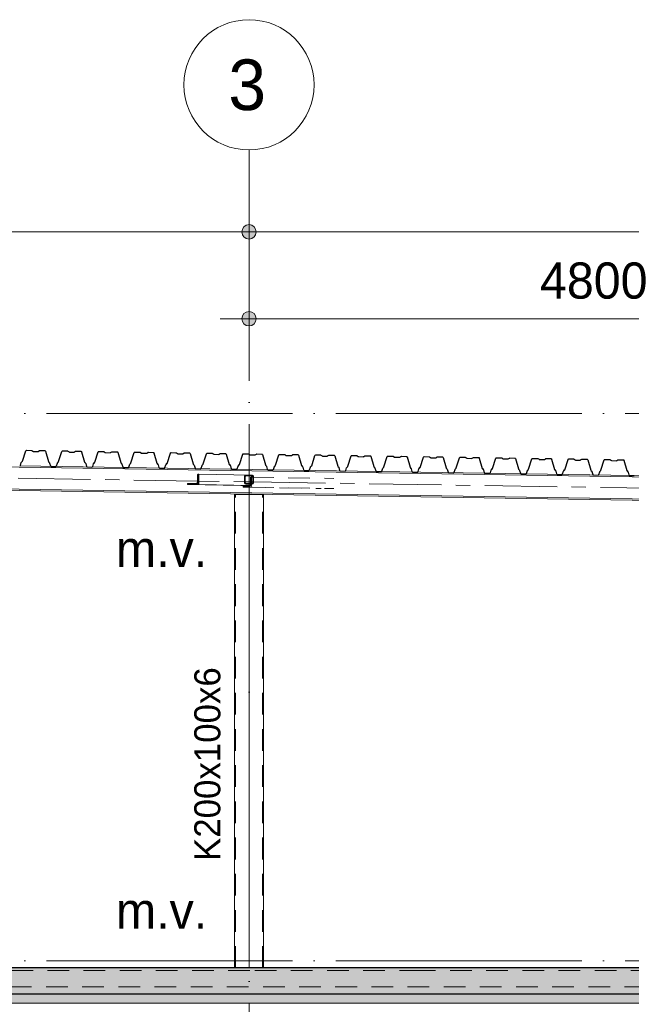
# Model space of a CAD drawing. Header units: millimetres. Extents: x 4517 to 474157, y -4632 to 9900.
# Tile 45 of 114: x 248467 to 252696, y 3099 to 9900. Entities that reach past the tile are written whole.
import ezdxf

# ---------------------------------------------------------------- set-up
doc = ezdxf.new("R2010")
doc.units = ezdxf.units.MM
for name, pattern in [('WSP_hartlijn', [800, 500, -100, 100, -100]), ('WSP_hhidden', [250, 150, -100]), ('WSP_stramienlijn', [2000, 1700, -150, 0, -150])]:
    doc.linetypes.add(name, pattern=pattern)
for name, color, linetype, lineweight in [('00_algemeen - hartlijn', 7, 'WSP_hartlijn', 13), ('00_algemeen - hhidden - 0_13mm', 7, 'WSP_hhidden', 13), ('00_maatvoering', 8, 'Continuous', 13), ('00_maatvoering-100', 8, 'Continuous', 13), ('00_text', 7, 'Continuous', 13), ('07_stramien', 4, 'Continuous', 13), ('07_stramien - levels', 7, 'Continuous', 13), ('23_vloeren', 2, 'Continuous', 18), ('23_vloeren - hatch', 1, 'Continuous', 18), ('23_vloeren -cut-', 3, 'Continuous', 25), ('28_hoofddraagconstructies - kolommen en liggers', 1, 'Continuous', 13), ('28_hoofddraagconstructies - kolommen en liggers - staal', 1, 'Continuous', 13), ('28_hoofddraagconstructies - kolommen en liggers - staal -cut-', 2, 'Continuous', 13), ('28_hoofddraagconstructies - tags', 7, 'Continuous', 18)]:
    doc.layers.add(name, color=color, linetype=linetype, lineweight=lineweight)
doc.styles.add('Revittext', font='txt', dxfattribs={"height": 250})
doc.styles.add('Revittext_1', font='txt', dxfattribs={"height": 180})
doc.styles.add('Revittext_2', font='txt', dxfattribs={"height": 350})
doc.dimstyles.new('WSP_25_-_transparant', dxfattribs={"dimscale": 304.8, "dimtxt": 252.223969, "dimasz": 1.312336, "dimexe": 0.656168, "dimexo": 0.0625, "dimgap": 0.213255, "dimtad": 1, "dimdec": 0, "dimzin": 0, "dimdsep": 46, "dimtxsty": 'Revittext', "dimblk1": 'DOTSMALL', "dimblk2": 'DOTSMALL', "dimsah": 1, "dimcen": 0.09, "dimdle": 0.656168, "dimazin": 0, "dimtfac": 1, "dimtdec": 4, "dimtix": 1, "dimtmove": 0, "dimatfit": 3, "dimfxl": 0.656168, "dimfxlon": 1, "dimtvp": 1, "dimtolj": 1, "dimtzin": 0, "dimarcsym": 2})

# ---------------------------------------------------------------- blocks, each defined once
blk = doc.blocks.new('28_WSP_SC_staal - RHS v18-0 - RHSH 200x100x6 - S275-1336392-as E')
at = {"layer": '00_algemeen - hartlijn'}
blk.add_line((19400, 3350), (19400, 6620.3), dxfattribs=at)
at = {"layer": '00_algemeen - hhidden - 0_13mm'}
for p, q in [((19306, 3350), (19306, 6620.3)), ((19494, 3350), (19494, 6620.3))]:
    blk.add_line(p, q, dxfattribs=at)
blk = doc.blocks.new('28_WSP_SF_staal - RHS v18-0 - SHSC 60x60x4 - S275-1328991-as E')
at = {"layer": '28_hoofddraagconstructies - kolommen en liggers', "linetype": 'WSP_hhidden'}
h = blk.add_hatch(color=256, dxfattribs=at)
h.paths.add_polyline_path([(19422, 6692.6), (19427.7, 6694.9), (19430, 6700.6), (19430, 6744.6), (19427.7, 6750.3), (19421.4, 6752.6), (19378, 6752.6), (19372.3, 6750.3), (19370, 6744.6), (19370, 6700.6), (19372.3, 6694.9), (19378, 6692.6), (19421.4, 6692.6)])
h.paths.add_polyline_path([(19422, 6696.6), (19378, 6696.6), (19375.2, 6697.8), (19374, 6700.6), (19374, 6744.6), (19375.2, 6747.4), (19378, 6748.6), (19422, 6748.6), (19424.8, 6747.4), (19426, 6744.6), (19426, 6700.6), (19424.8, 6697.8)])
at = {"layer": '00_algemeen - hartlijn'}
blk.add_line((19400, 6752.6), (19400, 6752.9), dxfattribs=at)
at = {"layer": '28_hoofddraagconstructies - kolommen en liggers - staal'}
for p, q in [((19370, 6744.9), (19370, 6744.6)), ((19378, 6752.9), (19416.5, 6752.9)), ((19417.5, 6752.9), (19422, 6752.9)), ((19430, 6744.6), (19430, 6744.9)), ((19378, 6696.9), (19422, 6696.9))]:
    blk.add_line(p, q, dxfattribs=at)
at = {"layer": '28_hoofddraagconstructies - kolommen en liggers - staal -cut-'}
for p, q in [((19370, 6744.6), (19370, 6700.6)), ((19374, 6700.6), (19374, 6744.6)), ((19422, 6752.6), (19378, 6752.6)), ((19378, 6748.6), (19422, 6748.6)), ((19426, 6744.6), (19426, 6700.6)), ((19430, 6700.6), (19430, 6744.6)), ((19422, 6696.6), (19378, 6696.6)), ((19378, 6692.6), (19422, 6692.6))]:
    blk.add_line(p, q, dxfattribs=at)
for centre, radius, start, end in [((19378, 6744.6), 8, 90, 180), ((19378, 6744.6), 4, 90, 180), ((19422, 6744.6), 8, 360, 90), ((19422, 6744.6), 4, 360, 90), ((19378, 6700.6), 8, 180, 270), ((19378, 6700.6), 4, 180, 270), ((19422, 6700.6), 8, 270, 0), ((19422, 6700.6), 4, 270, 0)]:
    blk.add_arc(centre, radius, start, end, dxfattribs=at)
blk = doc.blocks.new('28_WSP_SF_staal - HE v21-0 - HE260B S355-1384947-as E')
at = {"layer": '28_hoofddraagconstructies - kolommen en liggers', "linetype": 'WSP_hhidden'}
blk.add_line((16996.8, 3220), (28920, 3220), dxfattribs=at)
blk = doc.blocks.new('28_WSP_SF_staal - RHS v18-0 - SHSC 60x60x4 - S275-1328990-as E')
at = {"layer": '28_hoofddraagconstructies - kolommen en liggers', "linetype": 'WSP_hhidden'}
for p, q in [((19370, 6745.1), (19370, 6744.9)), ((19374, 6744.7), (19374, 6745.1)), ((19407.7, 6753.1), (19378, 6753.1)), ((19378, 6749.1), (19422, 6749.1)), ((19400, 6753.1), (19400, 6753.9)), ((19422, 6753.1), (19409.9, 6753.1)), ((19426, 6745.1), (19426, 6744.7)), ((19430, 6744.9), (19430, 6745.1)), ((19422, 6697.1), (19378, 6697.1)), ((19378, 6693.1), (19422, 6693.1))]:
    blk.add_line(p, q, dxfattribs=at)
for centre, major_axis, start_param, end_param in [((19378, 6745.1), (8, 0), 1.570796, 3.141593), ((19378, 6745.1), (4, 0), 1.570796, 3.141593), ((19422, 6745.1), (8, 0), 0, 1.570796), ((19422, 6745.1), (4, 0), 0, 1.570796), ((19378, 6701.1), (8, 0), 3.189238, 3.203657), ((19378, 6701.1), (8, 0), 3.251713, 3.81687), ((19378, 6701.1), (8, 0), 3.864926, 4.11081), ((19378, 6701.1), (8, 0), 4.158866, 4.480513), ((19378, 6701.1), (4, 0), 3.236883, 3.265721), ((19378, 6701.1), (4, 0), 3.361833, 3.70675), ((19378, 6701.1), (4, 0), 3.802862, 4.712389), ((19378, 6701.1), (8, 0), 4.52857, 4.712389), ((19422, 6701.1), (4, 0), 4.712389, 5.621916), ((19422, 6701.1), (8, 0), 4.712389, 4.896208), ((19422, 6701.1), (8, 0), 4.944264, 5.265912), ((19422, 6701.1), (4, 0), 5.718028, 6.062945), ((19422, 6701.1), (4, 0), 6.159057, 6.187895), ((19422, 6701.1), (8, 0), 5.313968, 5.559852), ((19422, 6701.1), (8, 0), 5.607908, 6.173065), ((19422, 6701.1), (8, 0), 6.221121, 6.23554)]:
    blk.add_ellipse(centre, major_axis=major_axis, ratio=0.999999, start_param=start_param, end_param=end_param, dxfattribs=at)
at = {"layer": '28_hoofddraagconstructies - kolommen en liggers - staal'}
for p, q in [((19370, 6749.6), (19370, 6745.1)), ((19430, 6745.1), (19430, 6749.6))]:
    blk.add_line(p, q, dxfattribs=at)
blk = doc.blocks.new('28_WSP_SF_staal - HE v21-0 - HE180A-1315366-as E')
at = {"layer": '00_algemeen - hartlijn'}
for p, q in [((17005, 6745.4), (19044.2, 6713.1)), ((19377.6, 6707.8), (19426, 6707)), ((19430, 6707), (25507.3, 6610.6))]:
    blk.add_line(p, q, dxfattribs=at)
at = {"layer": '28_hoofddraagconstructies - kolommen en liggers', "linetype": 'WSP_hhidden'}
for p, q in [((19044.2, 6713.1), (19377.5, 6707.8)), ((19426, 6707), (19430, 6707))]:
    blk.add_line(p, q, dxfattribs=at)
blk = doc.blocks.new('28_WSP_SF_staal - HFL v21-0 - Lequ 70x70x7-1303936-as E')
at = {"layer": '28_hoofddraagconstructies - kolommen en liggers', "linetype": 'WSP_hhidden'}
blk.add_hatch(color=256, dxfattribs=at).paths.add_polyline_path([(19052, 6690), (19052, 6760), (19049.2, 6760), (19044.2, 6755.5), (19043.2, 6702.1), (19040.4, 6699), (19036.4, 6697.2), (19034.1, 6697), (18978.9, 6697.2), (18973.9, 6692.7), (18973.9, 6690.2), (19005.6, 6690.1)])
for p, q in [((19417.5, 6740.2), (19417.3, 6682.9)), ((19417.5, 6752.9), (19417.5, 6748.7)), ((19342.5, 6683.1), (19354.5, 6682.9)), ((19403.9, 6682.9), (19354.5, 6682.9)), ((19416.1, 6682.9), (19408.6, 6682.9))]:
    blk.add_line(p, q, dxfattribs=at)
at = {"layer": '28_hoofddraagconstructies - kolommen en liggers - staal'}
for p, q in [((19052, 6760), (19417.5, 6752.9)), ((19417.5, 6748.6), (19417.5, 6740.3)), ((18973.9, 6690.2), (19342.4, 6683.1)), ((19052, 6690), (19417.3, 6682.9)), ((19408.5, 6682.9), (19404, 6682.9))]:
    blk.add_line(p, q, dxfattribs=at)
at = {"layer": '28_hoofddraagconstructies - kolommen en liggers - staal -cut-'}
for p, q in [((19044.2, 6755.5), (19044.2, 6706)), ((19052, 6760), (19049.2, 6760)), ((19052, 6690), (19052, 6760)), ((18973.9, 6692.7), (18973.9, 6690.2)), ((18973.9, 6690.2), (19052, 6690)), ((19034.1, 6697), (18978.9, 6697.2))]:
    blk.add_line(p, q, dxfattribs=at)
at = {"layer": '28_hoofddraagconstructies - kolommen en liggers - staal -cut-', "flags": 128}
for points in [[(19049.2, 6760), (19048.1, 6759.9), (19047, 6759.5), (19046, 6759), (19045.3, 6758.3), (19044.7, 6757.4), (19044.3, 6756.5), (19044.2, 6755.5)], [(18978.9, 6697.2), (18977.8, 6697.1), (18976.8, 6696.8), (18975.8, 6696.3), (18975, 6695.6), (18974.4, 6694.7), (18974, 6693.7), (18973.9, 6692.7)], [(19044.2, 6706), (19043.9, 6704), (19043.2, 6702.1), (19042, 6700.4), (19040.4, 6699), (19038.5, 6697.9), (19036.4, 6697.2), (19034.1, 6697)]]:
    blk.add_lwpolyline(points, dxfattribs=at)
blk = doc.blocks.new('28_WSP_SF_staal - HFL v21-0 - Lequ 70x70x7-V66-as E')
at = {"layer": '28_hoofddraagconstructies - kolommen en liggers', "linetype": 'WSP_hhidden'}
for p, q in [((19409.9, 6735.8), (19409.7, 6686.3)), ((19415.5, 6740.3), (19413.5, 6740.3)), ((19415.2, 6683), (19415.5, 6740.3)), ((19415.5, 6740.3), (19416.8, 6740.3)), ((19421.4, 6740.2), (19987.1, 6731.7)), ((19359.2, 6672.8), (19359.2, 6670.3)), ((19359.2, 6670.3), (19402.3, 6670.3)), ((19361.8, 6670.3), (19899.6, 6662.2)), ((19402.4, 6677.3), (19362.8, 6677.3)), ((19421.4, 6670.2), (19987.1, 6661.7))]:
    blk.add_line(p, q, dxfattribs=at)
for centre, major_axis, start_param, end_param in [((19413.5, 6735.8), (0.07, 4.5), 0.011999, 1.582795), ((19362.8, 6672.8), (0.07, 4.5), 0.011999, 1.582795), ((19402.5, 6686.3), (0.13, 9), 4.33114, 4.724388)]:
    blk.add_ellipse(centre, major_axis=major_axis, ratio=0.799968, start_param=start_param, end_param=end_param, dxfattribs=at)
at = {"layer": '28_hoofddraagconstructies - kolommen en liggers - staal'}
for p, q in [((19416.9, 6740.3), (19421.4, 6740.2)), ((19402.4, 6670.3), (19415.2, 6670.3)), ((19415.2, 6670.3), (19415.2, 6682.9)), ((19415.2, 6670.3), (19421.4, 6670.2))]:
    blk.add_line(p, q, dxfattribs=at)
blk.add_ellipse((19402.5, 6686.3), major_axis=(0.13, 9), ratio=0.799968, start_param=3.153592, end_param=4.325483, dxfattribs=at)
blk = doc.blocks.new('Floors 7 - Floors 7-1343910-as E')
at = {"layer": '23_vloeren - hatch', "linetype": 'WSP_hhidden', "lineweight": 13}
blk.add_hatch(color=256, dxfattribs=at).paths.add_polyline_path([(16995, 3107.5), (28995, 3107.5), (28995, 3170), (17100, 3170), (17100, 3160), (16995, 3160), (16995, 3145.4)])
at = {"layer": '23_vloeren'}
blk.add_line((28995, 3107.5), (16995, 3107.5), dxfattribs=at)
blk = doc.blocks.new('Grid - Stramienbol 9_0mm-3500-as E')
at = {"layer": '07_stramien'}
blk.add_circle((5000, 9450), 450, dxfattribs=at)
blk = doc.blocks.new('DIMBLOCK69-as E')
at = {"layer": '00_maatvoering-100'}
h = blk.add_hatch(color=256, dxfattribs=at)
edge = h.paths.add_edge_path()
edge.add_arc((242852.3, 8434.4), 50, 0, 360)
h = blk.add_hatch(color=256, dxfattribs=at)
edge = h.paths.add_edge_path()
edge.add_arc((250052.3, 8434.4), 50, 0, 360)
for p, q in [((242852.3, 8634.4), (242852.3, 8234.4)), ((242852.3, 8434.4), (242852.3, 8634.4)), ((250052.3, 8634.4), (250052.3, 8234.4)), ((250052.3, 8434.4), (250052.3, 8634.4)), ((242852.3, 8434.4), (250052.3, 8434.4))]:
    blk.add_line(p, q, dxfattribs=at)
for centre in [(242852.3, 8434.4), (250052.3, 8434.4)]:
    blk.add_circle(centre, 50, dxfattribs=at)
at = {"layer": '00_maatvoering-100', "color": 0, "insert": (246064.2, 8823.2), "char_height": 250, "width": 931.288, "attachment_point": 1, "line_spacing_factor": 0.931288, "style": 'Revittext'}
blk.add_mtext('7200', dxfattribs=at)
blk = doc.blocks.new('_DotSmall')
at = {"color": 0, "linetype": 'ByBlock', "const_width": 0.5}
blk.add_lwpolyline([(-0.0625, 0, 1), (0.0625, 0, 1)], format="xyb", close=True, dxfattribs=at)
blk = doc.blocks.new('DIMBLOCK70-as E')
at = {"layer": '00_maatvoering-100'}
h = blk.add_hatch(color=256, dxfattribs=at)
edge = h.paths.add_edge_path()
edge.add_arc((250052.3, 8434.4), 50, 0, 360)
h = blk.add_hatch(color=256, dxfattribs=at)
edge = h.paths.add_edge_path()
edge.add_arc((257252.3, 8434.4), 50, 0, 360)
for p, q in [((250052.3, 8634.4), (250052.3, 8234.4)), ((250052.3, 8434.4), (250052.3, 8634.4)), ((257252.3, 8634.4), (257252.3, 8234.4)), ((257252.3, 8434.4), (257252.3, 8634.4)), ((250052.3, 8434.4), (257252.3, 8434.4))]:
    blk.add_line(p, q, dxfattribs=at)
for centre in [(250052.3, 8434.4), (257252.3, 8434.4)]:
    blk.add_circle(centre, 50, dxfattribs=at)
at = {"layer": '00_maatvoering-100', "color": 0, "insert": (253264.2, 8823.2), "char_height": 250, "width": 931.288, "attachment_point": 1, "line_spacing_factor": 0.931288, "style": 'Revittext'}
blk.add_mtext('7200', dxfattribs=at)
blk = doc.blocks.new('DIMBLOCK77-as E')
at = {"layer": '00_maatvoering-100'}
h = blk.add_hatch(color=256, dxfattribs=at)
edge = h.paths.add_edge_path()
edge.add_arc((250052.3, 7834.4), 50, 0, 360)
h = blk.add_hatch(color=256, dxfattribs=at)
edge = h.paths.add_edge_path()
edge.add_arc((254852.3, 7834.4), 50, 0, 360)
for p, q in [((250052.3, 8034.4), (250052.3, 7634.4)), ((250052.3, 7834.4), (250052.3, 8034.4)), ((254852.3, 8034.4), (254852.3, 7634.4)), ((254852.3, 7834.4), (254852.3, 8034.4)), ((249852.3, 7834.4), (254852.3, 7834.4))]:
    blk.add_line(p, q, dxfattribs=at)
for centre in [(250052.3, 7834.4), (254852.3, 7834.4)]:
    blk.add_circle(centre, 50, dxfattribs=at)
at = {"layer": '00_maatvoering-100', "color": 0, "insert": (252064.2, 8223.2), "char_height": 250, "width": 931.288, "attachment_point": 1, "line_spacing_factor": 0.931288, "style": 'Revittext'}
blk.add_mtext('4800', dxfattribs=at)

msp = doc.modelspace()

# ---------------------------------------------------------------- hatches: boundary and pattern name
at = {"layer": '23_vloeren - hatch'}
h = msp.add_hatch(color=256, dxfattribs=at)
h.paths.add_polyline_path([(247994.7, 3170), (259572.3, 3170), (259572.3, 3350), (247752.3, 3350), (247752.3, 3340), (247673.5, 3340), (247660.4, 3333.9), (247655.5, 3322), (247655.5, 3188), (247660.8, 3175.3), (247673.5, 3170), (247786.8, 3170)])
h.paths.add_polyline_path([(233649.9, 3170), (240522.3, 3170), (240522.3, 3217), (240452.3, 3217), (240452.3, 3225.5), (240507.5, 3225.5), (240516, 3229), (240519.5, 3239.6), (240519.5, 3329.5), (240516, 3338), (240507.5, 3341.5), (240452.3, 3341.5), (240452.3, 3350), (233512.3, 3350), (233512.3, 3170)])

# ---------------------------------------------------------------- linework, layer by layer
at = {"layer": '07_stramien', "linetype": 'WSP_stramienlijn'}
msp.add_line((250052.3, -4594.5), (250052.3, 9000), dxfattribs=at)
at = {"layer": '07_stramien - levels', "linetype": 'WSP_stramienlijn'}
for p, q in [((228652.3, 7180), (285868.6, 7180)), ((228652.3, 3400), (285868.6, 3400))]:
    msp.add_line(p, q, dxfattribs=at)
at = {"layer": '23_vloeren -cut-'}
for p, q in [((248485.9, 6851), (248508.8, 6921.9)), ((248508.8, 6921.9), (248510.7, 6924.4)), ((248510.7, 6924.4), (248513.6, 6925.4)), ((248513.6, 6925.4), (248547.5, 6924.8)), ((248547.5, 6924.8), (248548.9, 6924.6)), ((248548.9, 6924.6), (248550.2, 6924)), ((248550.2, 6924), (248558.1, 6918.5)), ((248558.1, 6918.5), (248559.4, 6917.9)), ((248559.4, 6917.9), (248560.9, 6917.7)), ((248560.9, 6917.7), (248592.9, 6917.1)), ((248592.9, 6917.1), (248594.4, 6917.3)), ((248594.4, 6917.3), (248595.7, 6917.9)), ((248595.7, 6917.9), (248603.8, 6923.1)), ((248603.8, 6923.1), (248605.1, 6923.7)), ((248605.1, 6923.7), (248606.6, 6923.9)), ((248606.6, 6923.9), (248640.4, 6923.4)), ((248640.4, 6923.4), (248643.4, 6922.3)), ((248643.4, 6922.3), (248645.1, 6919.8)), ((248645.1, 6919.8), (248665.8, 6848.2)), ((248735.9, 6847.1), (248758.8, 6918)), ((248758.8, 6918), (248760.6, 6920.5)), ((248760.6, 6920.5), (248763.6, 6921.4)), ((248763.6, 6921.4), (248797.5, 6920.9)), ((248797.5, 6920.9), (248798.9, 6920.7)), ((248798.9, 6920.7), (248800.2, 6920)), ((248800.2, 6920), (248808.1, 6914.6)), ((248808.1, 6914.6), (248809.4, 6913.9)), ((248809.4, 6913.9), (248810.9, 6913.7)), ((248810.9, 6913.7), (248842.9, 6913.2)), ((248842.9, 6913.2), (248844.4, 6913.4)), ((248844.4, 6913.4), (248845.7, 6914)), ((248845.7, 6914), (248853.7, 6919.2)), ((248853.7, 6919.2), (248855.1, 6919.8)), ((248855.1, 6919.8), (248856.5, 6920)), ((248856.5, 6920), (248890.4, 6919.4)), ((248890.4, 6919.4), (248893.3, 6918.4)), ((248893.3, 6918.4), (248895.1, 6915.8)), ((248895.1, 6915.8), (248915.7, 6844.2)), ((248985.8, 6843.1), (249008.7, 6914)), ((249008.7, 6914), (249010.6, 6916.5)), ((249010.6, 6916.5), (249013.6, 6917.5)), ((249013.6, 6917.5), (249047.4, 6916.9)), ((249047.4, 6916.9), (249048.9, 6916.7)), ((249048.9, 6916.7), (249050.2, 6916)), ((249050.2, 6916), (249058.1, 6910.6)), ((249058.1, 6910.6), (249059.4, 6910)), ((249059.4, 6910), (249060.8, 6909.7)), ((249060.8, 6909.7), (249092.9, 6909.2)), ((249092.9, 6909.2), (249094.3, 6909.4)), ((249094.3, 6909.4), (249095.7, 6910)), ((249095.7, 6910), (249103.7, 6915.2)), ((249103.7, 6915.2), (249105, 6915.8)), ((249105, 6915.8), (249106.5, 6916)), ((249106.5, 6916), (249140.3, 6915.5)), ((249140.3, 6915.5), (249143.3, 6914.4)), ((249143.3, 6914.4), (249145.1, 6911.8)), ((249145.1, 6911.8), (249165.7, 6840.3)), ((249235.8, 6839.2), (249258.7, 6910.1)), ((249258.7, 6910.1), (249260.6, 6912.6)), ((249260.6, 6912.6), (249263.6, 6913.5)), ((249263.6, 6913.5), (249297.4, 6913)), ((249297.4, 6913), (249298.8, 6912.7)), ((249298.8, 6912.7), (249300.1, 6912.1)), ((249300.1, 6912.1), (249308, 6906.7)), ((249308, 6906.7), (249309.3, 6906)), ((249309.3, 6906), (249310.8, 6905.8)), ((249310.8, 6905.8), (249342.8, 6905.3)), ((249342.8, 6905.3), (249344.3, 6905.5)), ((249344.3, 6905.5), (249345.6, 6906.1)), ((249345.6, 6906.1), (249353.7, 6911.2)), ((249353.7, 6911.2), (249355, 6911.8)), ((249355, 6911.8), (249356.5, 6912)), ((249356.5, 6912), (249390.3, 6911.5)), ((249390.3, 6911.5), (249393.3, 6910.5)), ((249393.3, 6910.5), (249395, 6907.9)), ((249395, 6907.9), (249415.7, 6836.3)), ((249485.8, 6835.2), (249508.7, 6906.1)), ((249508.7, 6906.1), (249510.5, 6908.6)), ((249510.5, 6908.6), (249513.5, 6909.6)), ((249513.5, 6909.6), (249547.4, 6909)), ((249547.4, 6909), (249548.8, 6908.8)), ((249548.8, 6908.8), (249550.1, 6908.1)), ((249550.1, 6908.1), (249558, 6902.7)), ((249558, 6902.7), (249559.3, 6902.1)), ((249559.3, 6902.1), (249560.8, 6901.8)), ((249560.8, 6901.8), (249592.8, 6901.3)), ((249592.8, 6901.3), (249594.3, 6901.5)), ((249594.3, 6901.5), (249595.6, 6902.1)), ((249595.6, 6902.1), (249603.6, 6907.3)), ((249603.6, 6907.3), (249605, 6907.9)), ((249605, 6907.9), (249606.4, 6908.1)), ((249606.4, 6908.1), (249640.3, 6907.5)), ((249640.3, 6907.5), (249643.2, 6906.5)), ((249643.2, 6906.5), (249645, 6903.9)), ((249645, 6903.9), (249665.7, 6832.4)), ((249735.7, 6831.3), (249758.7, 6902.1)), ((249758.7, 6902.1), (249760.5, 6904.7)), ((249760.5, 6904.7), (249763.5, 6905.6)), ((249763.5, 6905.6), (249797.3, 6905.1)), ((249797.3, 6905.1), (249798.8, 6904.8)), ((249798.8, 6904.8), (249800.1, 6904.2)), ((249800.1, 6904.2), (249808, 6898.8)), ((249808, 6898.8), (249809.3, 6898.1)), ((249809.3, 6898.1), (249810.7, 6897.9)), ((249810.7, 6897.9), (249842.8, 6897.4)), ((249842.8, 6897.4), (249844.2, 6897.6)), ((249844.2, 6897.6), (249845.6, 6898.2)), ((249845.6, 6898.2), (249853.6, 6903.3)), ((249853.6, 6903.3), (249854.9, 6903.9)), ((249854.9, 6903.9), (249856.4, 6904.1)), ((249856.4, 6904.1), (249890.2, 6903.6)), ((249890.2, 6903.6), (249893.2, 6902.6)), ((249893.2, 6902.6), (249895, 6900)), ((249895, 6900), (249915.6, 6828.4)), ((249985.7, 6827.3), (250008.6, 6898.2)), ((250008.6, 6898.2), (250010.5, 6900.7)), ((250010.5, 6900.7), (250013.5, 6901.6)), ((250013.5, 6901.6), (250047.3, 6901.1)), ((250047.3, 6901.1), (250048.7, 6900.9)), ((250048.7, 6900.9), (250050.1, 6900.2)), ((250050.1, 6900.2), (250057.9, 6894.8)), ((250057.9, 6894.8), (250059.2, 6894.2)), ((250059.2, 6894.2), (250060.7, 6893.9)), ((250060.7, 6893.9), (250092.7, 6893.4)), ((250092.7, 6893.4), (250094.2, 6893.6)), ((250094.2, 6893.6), (250095.5, 6894.2)), ((250095.5, 6894.2), (250103.6, 6899.4)), ((250103.6, 6899.4), (250104.9, 6900)), ((250104.9, 6900), (250106.4, 6900.2)), ((250106.4, 6900.2), (250140.2, 6899.6)), ((250140.2, 6899.6), (250143.2, 6898.6)), ((250143.2, 6898.6), (250144.9, 6896)), ((250144.9, 6896), (250165.6, 6824.5)), ((250235.7, 6823.3), (250258.6, 6894.2)), ((250258.6, 6894.2), (250260.4, 6896.8)), ((250260.4, 6896.8), (250263.4, 6897.7)), ((250263.4, 6897.7), (250297.3, 6897.2)), ((250297.3, 6897.2), (250298.7, 6896.9)), ((250298.7, 6896.9), (250300, 6896.3)), ((250300, 6896.3), (250307.9, 6890.8)), ((250307.9, 6890.8), (250309.2, 6890.2)), ((250309.2, 6890.2), (250310.7, 6890)), ((250310.7, 6890), (250342.7, 6889.5)), ((250342.7, 6889.5), (250344.2, 6889.6)), ((250344.2, 6889.6), (250345.5, 6890.2)), ((250345.5, 6890.2), (250353.5, 6895.4)), ((250353.5, 6895.4), (250354.9, 6896)), ((250354.9, 6896), (250356.3, 6896.2)), ((250356.3, 6896.2), (250390.2, 6895.7)), ((250390.2, 6895.7), (250393.1, 6894.7)), ((250393.1, 6894.7), (250394.9, 6892.1)), ((250394.9, 6892.1), (250415.6, 6820.5)), ((250485.6, 6819.4), (250508.6, 6890.3)), ((250508.6, 6890.3), (250510.4, 6892.8)), ((250510.4, 6892.8), (250513.4, 6893.7)), ((250513.4, 6893.7), (250547.2, 6893.2)), ((250547.2, 6893.2), (250548.7, 6893)), ((250548.7, 6893), (250550, 6892.3)), ((250550, 6892.3), (250557.9, 6886.9)), ((250557.9, 6886.9), (250559.2, 6886.2)), ((250559.2, 6886.2), (250560.6, 6886)), ((250560.6, 6886), (250592.7, 6885.5)), ((250592.7, 6885.5), (250594.1, 6885.7)), ((250594.1, 6885.7), (250595.5, 6886.3)), ((250595.5, 6886.3), (250603.5, 6891.5)), ((250603.5, 6891.5), (250604.9, 6892.1)), ((250604.9, 6892.1), (250606.3, 6892.3)), ((250606.3, 6892.3), (250640.1, 6891.7)), ((250640.1, 6891.7), (250643.1, 6890.7)), ((250643.1, 6890.7), (250644.9, 6888.1)), ((250644.9, 6888.1), (250665.5, 6816.5)), ((250735.6, 6815.4), (250758.5, 6886.3)), ((250758.5, 6886.3), (250760.4, 6888.8)), ((250760.4, 6888.8), (250763.4, 6889.8)), ((250763.4, 6889.8), (250797.2, 6889.2)), ((250797.2, 6889.2), (250798.6, 6889)), ((250798.6, 6889), (250800, 6888.4)), ((250800, 6888.4), (250807.8, 6882.9)), ((250807.8, 6882.9), (250809.2, 6882.3)), ((250809.2, 6882.3), (250810.6, 6882)), ((250810.6, 6882), (250842.7, 6881.5)), ((250842.7, 6881.5), (250844.1, 6881.7)), ((250844.1, 6881.7), (250845.4, 6882.3)), ((250845.4, 6882.3), (250853.5, 6887.5)), ((250853.5, 6887.5), (250854.8, 6888.1)), ((250854.8, 6888.1), (250856.3, 6888.3)), ((250856.3, 6888.3), (250890.1, 6887.8)), ((250890.1, 6887.8), (250893.1, 6886.7)), ((250893.1, 6886.7), (250894.8, 6884.2)), ((250894.8, 6884.2), (250915.5, 6812.6)), ((250985.6, 6811.5), (251008.5, 6882.4)), ((251008.5, 6882.4), (251010.3, 6884.9)), ((251010.3, 6884.9), (251013.3, 6885.8)), ((251013.3, 6885.8), (251047.2, 6885.3)), ((251047.2, 6885.3), (251048.6, 6885)), ((251048.6, 6885), (251049.9, 6884.4)), ((251049.9, 6884.4), (251057.8, 6879)), ((251057.8, 6879), (251059.1, 6878.3)), ((251059.1, 6878.3), (251060.6, 6878.1)), ((251060.6, 6878.1), (251092.6, 6877.6)), ((251092.6, 6877.6), (251094.1, 6877.8)), ((251094.1, 6877.8), (251095.4, 6878.4)), ((251095.4, 6878.4), (251103.5, 6883.6)), ((251103.5, 6883.6), (251104.8, 6884.2)), ((251104.8, 6884.2), (251106.2, 6884.4)), ((251106.2, 6884.4), (251140.1, 6883.8)), ((251140.1, 6883.8), (251143, 6882.8)), ((251143, 6882.8), (251144.8, 6880.2)), ((251144.8, 6880.2), (251165.5, 6808.6)), ((251235.6, 6807.5), (251258.5, 6878.4)), ((251258.5, 6878.4), (251260.3, 6880.9)), ((251260.3, 6880.9), (251263.3, 6881.9)), ((251263.3, 6881.9), (251297.1, 6881.3)), ((251297.1, 6881.3), (251298.6, 6881.1)), ((251298.6, 6881.1), (251299.9, 6880.4)), ((251299.9, 6880.4), (251307.8, 6875)), ((251307.8, 6875), (251309.1, 6874.4)), ((251309.1, 6874.4), (251310.5, 6874.1)), ((251310.5, 6874.1), (251342.6, 6873.6)), ((251342.6, 6873.6), (251344, 6873.8)), ((251344, 6873.8), (251345.4, 6874.4)), ((251345.4, 6874.4), (251353.4, 6879.6)), ((251353.4, 6879.6), (251354.8, 6880.2)), ((251354.8, 6880.2), (251356.2, 6880.4)), ((251356.2, 6880.4), (251390, 6879.9)), ((251390, 6879.9), (251393, 6878.8)), ((251393, 6878.8), (251394.8, 6876.2)), ((251394.8, 6876.2), (251415.4, 6804.7)), ((251485.5, 6803.6), (251508.4, 6874.4)), ((251508.4, 6874.4), (251510.3, 6877)), ((251510.3, 6877), (251513.3, 6877.9)), ((251513.3, 6877.9), (251547.1, 6877.4)), ((251547.1, 6877.4), (251548.6, 6877.1)), ((251548.6, 6877.1), (251549.9, 6876.5)), ((251549.9, 6876.5), (251557.7, 6871.1)), ((251557.7, 6871.1), (251559.1, 6870.4)), ((251559.1, 6870.4), (251560.5, 6870.2)), ((251560.5, 6870.2), (251592.6, 6869.7)), ((251592.6, 6869.7), (251594, 6869.9)), ((251594, 6869.9), (251595.3, 6870.5)), ((251595.3, 6870.5), (251603.4, 6875.6)), ((251603.4, 6875.6), (251604.7, 6876.2)), ((251604.7, 6876.2), (251606.2, 6876.4)), ((251606.2, 6876.4), (251640, 6875.9)), ((251640, 6875.9), (251643, 6874.9)), ((251643, 6874.9), (251644.7, 6872.3)), ((251644.7, 6872.3), (251665.4, 6800.7)), ((251735.5, 6799.6), (251758.4, 6870.5)), ((251758.4, 6870.5), (251760.2, 6873)), ((251760.2, 6873), (251763.2, 6874)), ((251763.2, 6874), (251797.1, 6873.4)), ((251797.1, 6873.4), (251798.5, 6873.2)), ((251798.5, 6873.2), (251799.8, 6872.5)), ((251799.8, 6872.5), (251807.7, 6867.1)), ((251845.3, 6866.5), (251853.4, 6871.7)), ((251853.4, 6871.7), (251854.7, 6872.3)), ((251854.7, 6872.3), (251856.1, 6872.5)), ((251856.1, 6872.5), (251890, 6871.9)), ((251890, 6871.9), (251892.9, 6870.9)), ((251892.9, 6870.9), (251894.7, 6868.3)), ((252010.2, 6869.1), (252013.2, 6870)), ((252013.2, 6870), (252047, 6869.5)), ((252047, 6869.5), (252048.5, 6869.2)), ((248466.7, 6818.1), (248469.7, 6819.1)), ((248469.7, 6819.1), (248471.5, 6821.6)), ((248471.5, 6821.6), (248477.8, 6840.9)), ((248477.8, 6840.9), (248478.2, 6841.9)), ((248478.2, 6841.9), (248478.8, 6842.7)), ((248478.8, 6842.7), (248484.8, 6849.2)), ((248484.8, 6849.2), (248485.5, 6850)), ((248485.5, 6850), (248485.9, 6851)), ((248665.8, 6848.2), (248666.2, 6847.2)), ((248666.2, 6847.2), (248666.8, 6846.3)), ((248666.8, 6846.3), (248672.6, 6839.7)), ((248672.6, 6839.7), (248673.2, 6838.8)), ((248673.2, 6838.8), (248673.6, 6837.8)), ((248673.6, 6837.8), (248679.2, 6818.3)), ((248679.2, 6818.3), (248681, 6815.7)), ((248681, 6815.7), (248683.9, 6814.7)), ((248683.9, 6814.7), (248716.7, 6814.2)), ((248716.7, 6814.2), (248719.6, 6815.1)), ((248719.6, 6815.1), (248721.5, 6817.6)), ((248721.5, 6817.6), (248727.7, 6836.9)), ((248727.7, 6836.9), (248728.2, 6837.9)), ((248728.2, 6837.9), (248728.8, 6838.8)), ((248728.8, 6838.8), (248734.8, 6845.2)), ((248734.8, 6845.2), (248735.4, 6846.1)), ((248735.4, 6846.1), (248735.9, 6847.1)), ((248915.7, 6844.2), (248916.2, 6843.2)), ((248916.2, 6843.2), (248916.8, 6842.3)), ((248916.8, 6842.3), (248922.5, 6835.7)), ((248922.5, 6835.7), (248923.1, 6834.8)), ((248923.1, 6834.8), (248923.6, 6833.8)), ((248923.6, 6833.8), (248929.2, 6814.3)), ((248929.2, 6814.3), (248930.9, 6811.8)), ((248930.9, 6811.8), (248933.9, 6810.7)), ((248933.9, 6810.7), (248966.6, 6810.2)), ((248966.6, 6810.2), (248969.6, 6811.1)), ((248969.6, 6811.1), (248971.5, 6813.7)), ((248971.5, 6813.7), (248977.7, 6833)), ((248977.7, 6833), (248978.1, 6833.9)), ((248978.1, 6833.9), (248978.8, 6834.8)), ((248978.8, 6834.8), (248984.7, 6841.3)), ((248984.7, 6841.3), (248985.4, 6842.1)), ((248985.4, 6842.1), (248985.8, 6843.1)), ((249165.7, 6840.3), (249166.1, 6839.3)), ((249166.1, 6839.3), (249166.7, 6838.4)), ((249166.7, 6838.4), (249172.5, 6831.8)), ((249172.5, 6831.8), (249173.1, 6830.9)), ((249173.1, 6830.9), (249173.5, 6829.9)), ((249173.5, 6829.9), (249179.2, 6810.4)), ((249179.2, 6810.4), (249180.9, 6807.8)), ((249180.9, 6807.8), (249183.9, 6806.8)), ((249183.9, 6806.8), (249216.6, 6806.3)), ((249216.6, 6806.3), (249219.6, 6807.2)), ((249219.6, 6807.2), (249221.4, 6809.7)), ((249221.4, 6809.7), (249227.7, 6829)), ((249227.7, 6829), (249228.1, 6830)), ((249228.1, 6830), (249228.7, 6830.9)), ((249228.7, 6830.9), (249234.7, 6837.3)), ((249234.7, 6837.3), (249235.4, 6838.2)), ((249235.4, 6838.2), (249235.8, 6839.2)), ((249415.7, 6836.3), (249416.1, 6835.3)), ((249416.1, 6835.3), (249416.7, 6834.4)), ((249416.7, 6834.4), (249422.5, 6827.8)), ((249422.5, 6827.8), (249423.1, 6826.9)), ((249423.1, 6826.9), (249423.5, 6825.9)), ((249423.5, 6825.9), (249429.1, 6806.4)), ((249429.1, 6806.4), (249430.9, 6803.8)), ((249430.9, 6803.8), (249433.8, 6802.8)), ((249433.8, 6802.8), (249466.6, 6802.3)), ((249466.6, 6802.3), (249469.5, 6803.2)), ((249469.5, 6803.2), (249471.4, 6805.8)), ((249471.4, 6805.8), (249477.6, 6825.1)), ((249477.6, 6825.1), (249478.1, 6826)), ((249478.1, 6826), (249478.7, 6826.9)), ((249478.7, 6826.9), (249484.7, 6833.4)), ((249484.7, 6833.4), (249485.3, 6834.2)), ((249485.3, 6834.2), (249485.8, 6835.2)), ((249665.7, 6832.4), (249666.1, 6831.4)), ((249666.1, 6831.4), (249666.7, 6830.5)), ((249666.7, 6830.5), (249672.4, 6823.8)), ((249672.4, 6823.8), (249673.1, 6823)), ((249673.1, 6823), (249673.5, 6822)), ((249673.5, 6822), (249679.1, 6802.5)), ((249679.1, 6802.5), (249680.9, 6799.9)), ((249719.5, 6799.3), (249721.4, 6801.8)), ((249721.4, 6801.8), (249727.6, 6821.1)), ((249727.6, 6821.1), (249728, 6822.1)), ((249728, 6822.1), (249728.7, 6823)), ((249728.7, 6823), (249734.7, 6829.4)), ((249734.7, 6829.4), (249735.3, 6830.3)), ((249735.3, 6830.3), (249735.7, 6831.3)), ((249915.6, 6828.4), (249916, 6827.4)), ((249916, 6827.4), (249916.6, 6826.5)), ((249916.6, 6826.5), (249922.4, 6819.9)), ((249922.4, 6819.9), (249923, 6819)), ((249923, 6819), (249923.4, 6818)), ((249923.4, 6818), (249929.1, 6798.5)), ((249971.3, 6797.8), (249977.6, 6817.1)), ((249977.6, 6817.1), (249978, 6818.1)), ((249978, 6818.1), (249978.7, 6819)), ((249978.7, 6819), (249984.6, 6825.4)), ((249984.6, 6825.4), (249985.3, 6826.3)), ((249985.3, 6826.3), (249985.7, 6827.3)), ((250165.6, 6824.5), (250166, 6823.4)), ((250166, 6823.4), (250166.6, 6822.6)), ((250166.6, 6822.6), (250172.4, 6815.9)), ((250172.4, 6815.9), (250173, 6815)), ((250173, 6815), (250173.4, 6814)), ((250173.4, 6814), (250179, 6794.6)), ((250221.3, 6793.9), (250227.5, 6813.2)), ((250227.5, 6813.2), (250228, 6814.2)), ((250228, 6814.2), (250228.6, 6815)), ((250228.6, 6815), (250234.6, 6821.5)), ((250234.6, 6821.5), (250235.2, 6822.4)), ((250235.2, 6822.4), (250235.7, 6823.3)), ((250415.6, 6820.5), (250416, 6819.5)), ((250416, 6819.5), (250416.6, 6818.6)), ((250416.6, 6818.6), (250422.3, 6812)), ((250422.3, 6812), (250423, 6811.1)), ((250423, 6811.1), (250423.4, 6810.1)), ((250423.4, 6810.1), (250429, 6790.6)), ((250471.3, 6789.9), (250477.5, 6809.2)), ((250477.5, 6809.2), (250477.9, 6810.2)), ((250477.9, 6810.2), (250478.6, 6811.1)), ((250478.6, 6811.1), (250484.6, 6817.5)), ((250484.6, 6817.5), (250485.2, 6818.4)), ((250485.2, 6818.4), (250485.6, 6819.4)), ((250665.5, 6816.5), (250665.9, 6815.5)), ((250665.9, 6815.5), (250666.6, 6814.6)), ((250666.6, 6814.6), (250672.3, 6808)), ((250672.3, 6808), (250672.9, 6807.1)), ((250672.9, 6807.1), (250673.3, 6806.1)), ((250673.3, 6806.1), (250679, 6786.6)), ((250721.2, 6786), (250727.5, 6805.3)), ((250727.5, 6805.3), (250727.9, 6806.3)), ((250727.9, 6806.3), (250728.6, 6807.1)), ((250728.6, 6807.1), (250734.5, 6813.6)), ((250734.5, 6813.6), (250735.2, 6814.4)), ((250735.2, 6814.4), (250735.6, 6815.4)), ((250915.5, 6812.6), (250915.9, 6811.6)), ((250915.9, 6811.6), (250916.5, 6810.7)), ((250916.5, 6810.7), (250922.3, 6804.1)), ((250922.3, 6804.1), (250922.9, 6803.2)), ((250922.9, 6803.2), (250923.3, 6802.2)), ((250923.3, 6802.2), (250928.9, 6782.7)), ((250971.2, 6782), (250977.4, 6801.3)), ((250977.4, 6801.3), (250977.9, 6802.3)), ((250977.9, 6802.3), (250978.5, 6803.2)), ((250978.5, 6803.2), (250984.5, 6809.6)), ((250984.5, 6809.6), (250985.1, 6810.5)), ((250985.1, 6810.5), (250985.6, 6811.5)), ((251165.5, 6808.6), (251165.9, 6807.6)), ((251165.9, 6807.6), (251166.5, 6806.7)), ((251166.5, 6806.7), (251172.2, 6800.1)), ((251228.5, 6799.2), (251234.5, 6805.7)), ((251234.5, 6805.7), (251235.1, 6806.5)), ((251235.1, 6806.5), (251235.6, 6807.5)), ((251415.4, 6804.7), (251415.8, 6803.7)), ((251415.8, 6803.7), (251416.5, 6802.8)), ((251416.5, 6802.8), (251422.2, 6796.2)), ((251478.5, 6795.3), (251484.4, 6801.7)), ((251484.4, 6801.7), (251485.1, 6802.6)), ((251485.1, 6802.6), (251485.5, 6803.6)), ((251807.7, 6867.1), (251809, 6866.5)), ((251809, 6866.5), (251810.5, 6866.2)), ((251810.5, 6866.2), (251842.5, 6865.7)), ((251842.5, 6865.7), (251844, 6865.9)), ((251844, 6865.9), (251845.3, 6866.5)), ((251894.7, 6868.3), (251915.4, 6796.8)), ((251985.5, 6795.7), (252008.4, 6866.5)), ((252008.4, 6866.5), (252010.2, 6869.1)), ((252048.5, 6869.2), (252049.8, 6868.6)), ((252049.8, 6868.6), (252057.7, 6863.2)), ((252057.7, 6863.2), (252059, 6862.5)), ((252059, 6862.5), (252060.4, 6862.3)), ((252060.4, 6862.3), (252092.5, 6861.8)), ((252092.5, 6861.8), (252093.9, 6862)), ((252093.9, 6862), (252095.3, 6862.6)), ((252095.3, 6862.6), (252103.3, 6867.7)), ((252103.3, 6867.7), (252104.7, 6868.3)), ((252104.7, 6868.3), (252106.1, 6868.5)), ((252106.1, 6868.5), (252140, 6868)), ((252140, 6868), (252142.9, 6867)), ((252142.9, 6867), (252144.7, 6864.4)), ((252144.7, 6864.4), (252165.3, 6792.8)), ((252235.4, 6791.7), (252258.3, 6862.6)), ((252258.3, 6862.6), (252260.2, 6865.1)), ((252260.2, 6865.1), (252263.2, 6866)), ((252263.2, 6866), (252297, 6865.5)), ((252297, 6865.5), (252298.5, 6865.3)), ((252298.5, 6865.3), (252299.8, 6864.6)), ((252299.8, 6864.6), (252307.7, 6859.2)), ((252307.7, 6859.2), (252309, 6858.6)), ((252309, 6858.6), (252310.4, 6858.3)), ((252310.4, 6858.3), (252342.5, 6857.8)), ((252342.5, 6857.8), (252343.9, 6858)), ((252343.9, 6858), (252345.3, 6858.6)), ((252345.3, 6858.6), (252353.3, 6863.8)), ((252353.3, 6863.8), (252354.6, 6864.4)), ((252354.6, 6864.4), (252356.1, 6864.6)), ((252356.1, 6864.6), (252389.9, 6864)), ((252389.9, 6864), (252392.9, 6863)), ((252392.9, 6863), (252394.6, 6860.4)), ((252394.6, 6860.4), (252415.3, 6788.8)), ((252485.4, 6787.7), (252508.3, 6858.6)), ((252508.3, 6858.6), (252510.2, 6861.2)), ((252510.2, 6861.2), (252513.1, 6862.1)), ((252513.1, 6862.1), (252547, 6861.6)), ((252547, 6861.6), (252548.4, 6861.3)), ((252548.4, 6861.3), (252549.7, 6860.7)), ((252549.7, 6860.7), (252557.6, 6855.2)), ((252557.6, 6855.2), (252558.9, 6854.6)), ((252558.9, 6854.6), (252560.4, 6854.4)), ((252560.4, 6854.4), (252592.4, 6853.9)), ((252592.4, 6853.9), (252593.9, 6854)), ((252593.9, 6854), (252595.2, 6854.6)), ((252595.2, 6854.6), (252603.3, 6859.8)), ((252603.3, 6859.8), (252604.6, 6860.4)), ((252604.6, 6860.4), (252606.1, 6860.6)), ((252606.1, 6860.6), (252639.9, 6860.1)), ((252639.9, 6860.1), (252642.9, 6859.1)), ((252642.9, 6859.1), (252644.6, 6856.5)), ((252644.6, 6856.5), (252665.3, 6784.9)), ((249680.9, 6799.9), (249683.8, 6798.9)), ((249683.8, 6798.9), (249716.5, 6798.3)), ((249716.5, 6798.3), (249719.5, 6799.3)), ((249929.1, 6798.5), (249930.8, 6795.9)), ((249930.8, 6795.9), (249933.8, 6794.9)), ((249933.8, 6794.9), (249966.5, 6794.4)), ((249966.5, 6794.4), (249969.5, 6795.3)), ((249969.5, 6795.3), (249971.3, 6797.8)), ((250179, 6794.6), (250180.8, 6792)), ((250180.8, 6792), (250183.8, 6790.9)), ((250183.8, 6790.9), (250216.5, 6790.4)), ((250216.5, 6790.4), (250219.5, 6791.4)), ((250219.5, 6791.4), (250221.3, 6793.9)), ((250429, 6790.6), (250430.8, 6788)), ((250430.8, 6788), (250433.7, 6787)), ((250433.7, 6787), (250466.4, 6786.5)), ((250466.4, 6786.5), (250469.4, 6787.4)), ((250469.4, 6787.4), (250471.3, 6789.9)), ((250679, 6786.6), (250680.7, 6784.1)), ((250680.7, 6784.1), (250683.7, 6783)), ((250683.7, 6783), (250716.4, 6782.5)), ((250716.4, 6782.5), (250719.4, 6783.5)), ((250719.4, 6783.5), (250721.2, 6786)), ((250928.9, 6782.7), (250930.7, 6780.1)), ((250930.7, 6780.1), (250933.7, 6779.1)), ((250933.7, 6779.1), (250966.4, 6778.6)), ((250966.4, 6778.6), (250969.4, 6779.5)), ((250969.4, 6779.5), (250971.2, 6782)), ((251172.2, 6800.1), (251172.9, 6799.2)), ((251172.9, 6799.2), (251173.3, 6798.2)), ((251173.3, 6798.2), (251178.9, 6778.7)), ((251178.9, 6778.7), (251180.7, 6776.2)), ((251180.7, 6776.2), (251183.6, 6775.1)), ((251183.6, 6775.1), (251216.3, 6774.6)), ((251216.3, 6774.6), (251219.3, 6775.5)), ((251219.3, 6775.5), (251221.2, 6778.1)), ((251221.2, 6778.1), (251227.4, 6797.4)), ((251227.4, 6797.4), (251227.9, 6798.3)), ((251227.9, 6798.3), (251228.5, 6799.2)), ((251422.2, 6796.2), (251422.8, 6795.3)), ((251422.8, 6795.3), (251423.2, 6794.3)), ((251423.2, 6794.3), (251428.9, 6774.8)), ((251428.9, 6774.8), (251430.6, 6772.2)), ((251430.6, 6772.2), (251433.6, 6771.2)), ((251433.6, 6771.2), (251466.3, 6770.7)), ((251466.3, 6770.7), (251469.3, 6771.6)), ((251469.3, 6771.6), (251471.1, 6774.1)), ((251471.1, 6774.1), (251477.4, 6793.4)), ((251477.4, 6793.4), (251477.8, 6794.4)), ((251477.8, 6794.4), (251478.5, 6795.3)), ((251665.4, 6800.7), (251665.8, 6799.7)), ((251665.8, 6799.7), (251666.4, 6798.8)), ((251666.4, 6798.8), (251672.2, 6792.2)), ((251672.2, 6792.2), (251672.8, 6791.3)), ((251672.8, 6791.3), (251673.2, 6790.3)), ((251673.2, 6790.3), (251678.8, 6770.8)), ((251678.8, 6770.8), (251680.6, 6768.2)), ((251680.6, 6768.2), (251683.6, 6767.2)), ((251683.6, 6767.2), (251716.3, 6766.7)), ((251716.3, 6766.7), (251719.3, 6767.6)), ((251719.3, 6767.6), (251721.1, 6770.2)), ((251721.1, 6770.2), (251727.3, 6789.4)), ((251727.3, 6789.4), (251727.8, 6790.4)), ((251727.8, 6790.4), (251728.4, 6791.3)), ((251728.4, 6791.3), (251734.4, 6797.7)), ((251734.4, 6797.7), (251735, 6798.6)), ((251735, 6798.6), (251735.5, 6799.6)), ((251915.4, 6796.8), (251915.8, 6795.8)), ((251915.8, 6795.8), (251916.4, 6794.9)), ((251916.4, 6794.9), (251922.2, 6788.2)), ((251922.2, 6788.2), (251922.8, 6787.3)), ((251922.8, 6787.3), (251923.2, 6786.3)), ((251923.2, 6786.3), (251928.8, 6766.9)), ((251928.8, 6766.9), (251930.6, 6764.3)), ((251930.6, 6764.3), (251933.5, 6763.3)), ((251933.5, 6763.3), (251966.2, 6762.7)), ((251966.2, 6762.7), (251969.2, 6763.7)), ((251969.2, 6763.7), (251971.1, 6766.2)), ((251971.1, 6766.2), (251977.3, 6785.5)), ((251977.3, 6785.5), (251977.8, 6786.5)), ((251977.8, 6786.5), (251978.4, 6787.3)), ((251978.4, 6787.3), (251984.4, 6793.8)), ((251984.4, 6793.8), (251985, 6794.7)), ((251985, 6794.7), (251985.5, 6795.7)), ((252165.3, 6792.8), (252165.7, 6791.8)), ((252165.7, 6791.8), (252166.4, 6790.9)), ((252166.4, 6790.9), (252172.1, 6784.3)), ((252172.1, 6784.3), (252172.7, 6783.4)), ((252172.7, 6783.4), (252173.2, 6782.4)), ((252173.2, 6782.4), (252178.8, 6762.9)), ((252178.8, 6762.9), (252180.5, 6760.3)), ((252180.5, 6760.3), (252183.5, 6759.3)), ((252183.5, 6759.3), (252216.2, 6758.8)), ((252216.2, 6758.8), (252219.2, 6759.7)), ((252219.2, 6759.7), (252221, 6762.2)), ((252221, 6762.2), (252227.3, 6781.5)), ((252227.3, 6781.5), (252227.7, 6782.5)), ((252227.7, 6782.5), (252228.4, 6783.4)), ((252228.4, 6783.4), (252234.3, 6789.8)), ((252234.3, 6789.8), (252235, 6790.7)), ((252235, 6790.7), (252235.4, 6791.7)), ((252415.3, 6788.8), (252415.7, 6787.8)), ((252415.7, 6787.8), (252416.3, 6787)), ((252416.3, 6787), (252422.1, 6780.3)), ((252422.1, 6780.3), (252422.7, 6779.4)), ((252422.7, 6779.4), (252423.1, 6778.4)), ((252423.1, 6778.4), (252428.7, 6759)), ((252428.7, 6759), (252430.5, 6756.4)), ((252430.5, 6756.4), (252433.5, 6755.3)), ((252433.5, 6755.3), (252466.2, 6754.8)), ((252466.2, 6754.8), (252469.2, 6755.8)), ((252469.2, 6755.8), (252471, 6758.3)), ((252471, 6758.3), (252477.3, 6777.6)), ((252477.3, 6777.6), (252477.7, 6778.6)), ((252477.7, 6778.6), (252478.3, 6779.4)), ((252478.3, 6779.4), (252484.3, 6785.9)), ((252484.3, 6785.9), (252485, 6786.8)), ((252485, 6786.8), (252485.4, 6787.7)), ((252665.3, 6784.9), (252665.7, 6783.9)), ((252665.7, 6783.9), (252666.3, 6783)), ((252666.3, 6783), (252672.1, 6776.4)), ((252672.1, 6776.4), (252672.7, 6775.5)), ((252672.7, 6775.5), (252673.1, 6774.5)), ((252673.1, 6774.5), (252678.7, 6755)), ((252678.7, 6755), (252680.5, 6752.4)), ((252680.5, 6752.4), (252683.4, 6751.4)), ((252683.4, 6751.4), (252716.2, 6750.9)), ((259572.3, 3350), (247752.3, 3350)), ((247673.5, 3170), (259572.3, 3170))]:
    msp.add_line(p, q, dxfattribs=at)
at = {"layer": '28_hoofddraagconstructies - kolommen en liggers', "linetype": 'WSP_hhidden'}
for p, q in [((247658.9, 3332.5), (250092.3, 3332.5)), ((250092.3, 3332.5), (251192.3, 3332.5)), ((251192.3, 3332.5), (259572.3, 3332.5))]:
    msp.add_line(p, q, dxfattribs=at)
at = {"layer": '28_hoofddraagconstructies - kolommen en liggers - staal'}
for p, q in [((247664.6, 6821.3), (256092.3, 6687.7)), ((256159.2, 6696.2), (248466.7, 6818.1)), ((247657.3, 6669.4), (259721, 6478.2)), ((247657.3, 6659.9), (259720.8, 6468.7)), ((249952.3, 6620.3), (249952.3, 3350)), ((249952.3, 6620.3), (249961.3, 6620.3)), ((250143.3, 6620.3), (249961.3, 6620.3)), ((250149.2, 6620.3), (250143.3, 6620.3)), ((250152.3, 3350), (250152.3, 6620.3)), ((233352.3, 3107.5), (259732.3, 3107.5))]:
    msp.add_line(p, q, dxfattribs=at)

# ---------------------------------------------------------------- block references
at = {"layer": '00_algemeen - hartlijn'}
msp.add_blockref('28_WSP_SF_staal - RHS v18-0 - SHSC 60x60x4 - S275-1328991-as E', (230652.3, 0), dxfattribs=at)
at = {"layer": '00_algemeen - hhidden - 0_13mm'}
msp.add_blockref('28_WSP_SC_staal - RHS v18-0 - RHSH 200x100x6 - S275-1336392-as E', (230652.3, 0), dxfattribs=at)
at = {"layer": '07_stramien'}
msp.add_blockref('Grid - Stramienbol 9_0mm-3500-as E', (245052.3, 0), dxfattribs=at)
at = {"layer": '23_vloeren', "linetype": 'WSP_hhidden', "lineweight": 13}
msp.add_blockref('Floors 7 - Floors 7-1343910-as E', (230652.3, 0), dxfattribs=at)
at = {"layer": '28_hoofddraagconstructies - kolommen en liggers', "linetype": 'WSP_hhidden'}
for name in ['28_WSP_SF_staal - HE v21-0 - HE180A-1315366-as E', '28_WSP_SF_staal - HFL v21-0 - Lequ 70x70x7-1303936-as E', '28_WSP_SF_staal - HFL v21-0 - Lequ 70x70x7-V66-as E', '28_WSP_SF_staal - RHS v18-0 - SHSC 60x60x4 - S275-1328990-as E', '28_WSP_SF_staal - HE v21-0 - HE260B S355-1384947-as E']:
    msp.add_blockref(name, (230652.3, 0), dxfattribs=at)

# ---------------------------------------------------------------- texts
at = {"layer": '00_text', "lineweight": 18, "char_height": 250, "width": 817.721, "attachment_point": 1, "style": 'Revittext'}
for insert in [(249132, 6370.3), (249132, 3870.3)]:
    msp.add_mtext('m.v.', dxfattribs=dict(at, insert=insert))
at = {"layer": '07_stramien', "insert": (249909.7, 9625.6), "char_height": 350, "width": 336.709, "attachment_point": 1, "style": 'Revittext_2'}
msp.add_mtext('3', dxfattribs=at)
at = {"layer": '28_hoofddraagconstructies - tags', "lineweight": 13, "insert": (249674, 4088.7), "char_height": 180, "width": 1651.476, "attachment_point": 1, "rotation": 90, "style": 'Revittext_1', "bg_fill": 3, "box_fill_scale": 1.25, "bg_fill_color": 256, "bg_fill_true_color": 13158600, "bg_fill_transparency": 0}
msp.add_mtext('K200x100x6', dxfattribs=at)

# ---------------------------------------------------------------- dimensions: what is measured, and where the dimension line sits
at = {"layer": '00_maatvoering'}
for base, p1, p2, override, picture, middle in [((250052.3, 8434.4), (242852.3, 8634.4), (250052.3, 8634.4), {"dimpost": '<>', "dimfxl": 7200}, 'DIMBLOCK69-as E', (246452.3, 8627.1)), ((257252.3, 8434.4), (250052.3, 8634.4), (257252.3, 8634.4), {"dimpost": '<>', "dimfxl": 7200}, 'DIMBLOCK70-as E', (253652.3, 8627.1)), ((254852.3, 7834.4), (250052.3, 8034.4), (254852.3, 8034.4), {"dimpost": '<>', "dimfxl": 4800}, 'DIMBLOCK77-as E', (252452.3, 8027.1))]:
    dim = msp.add_linear_dim(base=base, p1=p1, p2=p2, dimstyle='WSP_25_-_transparant', override=override, dxfattribs=at)
    dim.commit()
    dim.dimension.update_dxf_attribs({"geometry": picture, "text_midpoint": middle})

doc.saveas('drawing.dxf')
